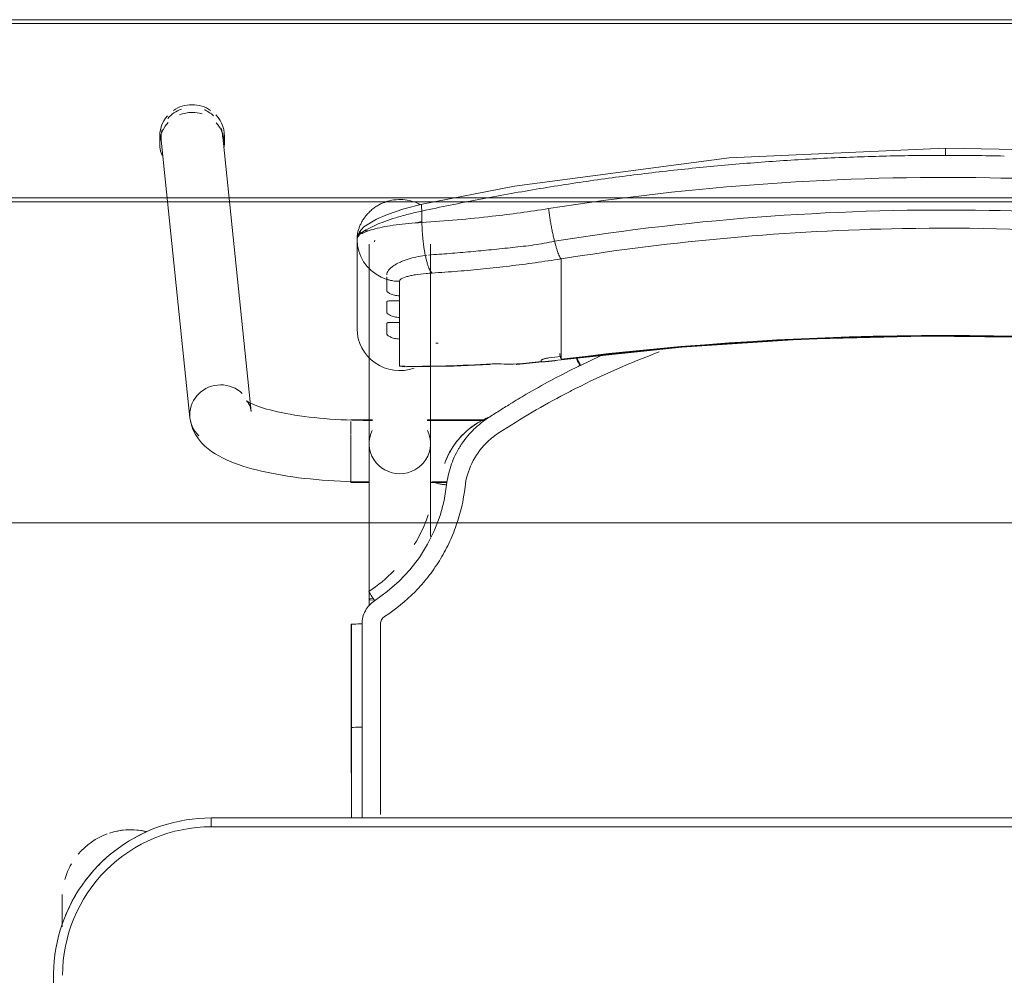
# Model space of a CAD drawing. Header units: metres. Extents: x 3 to 43.5, y -74 to -48.5.
# Tile 165 of 209: x 37.361 to 37.693, y -53.634 to -53.313. Entities that reach past the tile are written whole.
import ezdxf

# ---------------------------------------------------------------- set-up
doc = ezdxf.new("R2010")
doc.units = ezdxf.units.M
doc.layers.add('1PAV - FRIG_dwg', color=7, linetype='Continuous', lineweight=18, true_color=0x767676)
for name, color, linetype, lineweight in [('G-ANNO-SYMB', 7, 'Continuous', 9), ('I-FURN', 7, 'Continuous', 18), ('M-EQPM', 7, 'Continuous', 18)]:
    doc.layers.add(name, color=color, linetype=linetype, lineweight=lineweight)

# ---------------------------------------------------------------- blocks, each defined once
blk = doc.blocks.new('ConjuntoParaAlunoTamanho6 - CJA06_ConjuntoParaAlunoTamanho6-V10-1PAV - FRIGORÍFICA')
at = {"layer": 'I-FURN', "color": 253, "true_color": 0xaaaaaa}
for p, q in [((-0.2335379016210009, 0.2018170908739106), (-0.2432124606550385, 0.2952560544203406)), ((-0.2643023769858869, 0.2945585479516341), (-0.2643023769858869, 0.2919703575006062)), ((-0.2638023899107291, 0.2931241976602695), (-0.2541278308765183, 0.1996852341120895)), ((-0.2425404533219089, 0.2919703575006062), (-0.2425404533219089, 0.2945585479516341)), ((-0.197899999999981, 0.2596939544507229), (-0.197899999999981, 0.2296403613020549)), ((-0.192069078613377, 0.2589589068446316), (-0.1920240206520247, 0.259055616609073)), ((-0.1920240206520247, 0.259055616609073), (-0.1919206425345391, 0.2594856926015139)), ((-0.1973389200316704, 0.2558006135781), (-0.1966477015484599, 0.2539495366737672)), ((-0.1938499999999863, 0.2581242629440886), (-0.1938499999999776, 0.1909687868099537)), ((-0.1731499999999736, 0.1909687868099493), (-0.1731499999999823, 0.2581242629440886)), ((-0.1966476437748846, 0.2539494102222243), (-0.1956994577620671, 0.2522107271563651)), ((-0.1956994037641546, 0.2522106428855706), (-0.1945122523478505, 0.2506185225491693)), ((-0.1749254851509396, 0.2543538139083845), (-0.174369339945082, 0.2544094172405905)), ((-0.1292314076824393, 0.2438022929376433), (-0.1292314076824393, 0.253173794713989)), ((-0.1292314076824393, 0.2421389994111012), (-0.1292314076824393, 0.2438022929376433)), ((-0.1292314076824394, 0.2421389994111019), (-0.1292314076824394, 0.2365253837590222)), ((-0.1836599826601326, 0.2407252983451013), (-0.1836599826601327, 0.2390378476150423)), ((-0.1292314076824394, 0.2365253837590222), (-0.1292314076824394, 0.2348620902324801)), ((-0.1836599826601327, 0.2334483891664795), (-0.1836599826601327, 0.2317609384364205)), ((-0.1292314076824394, 0.2348620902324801), (-0.1292314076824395, 0.2292484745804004)), ((-0.1292314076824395, 0.2292484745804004), (-0.1292314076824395, 0.2275851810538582)), ((-0.1836599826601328, 0.2261714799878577), (-0.1836599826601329, 0.2170112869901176)), ((-0.1292314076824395, 0.2275851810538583), (-0.1292314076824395, 0.2219715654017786)), ((-0.1441419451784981, 0.2175731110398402), (-0.1292586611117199, 0.2191524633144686)), ((-0.1292314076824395, 0.2219715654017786), (-0.1292314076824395, 0.2203082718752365)), ((-0.1159764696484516, 0.2204774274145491), (-0.1226984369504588, 0.2173238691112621)), ((-0.1836599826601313, 0.2170112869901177), (-0.1818018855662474, 0.2167931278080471)), ((-0.1927135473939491, 0.1989367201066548), (-0.1999999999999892, 0.1989367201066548)), ((-0.154736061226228, 0.1989367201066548), (-0.1742864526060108, 0.1989367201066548)), ((-0.199999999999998, 0.1984449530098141), (-0.199999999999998, 0.1941086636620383)), ((-0.1927106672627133, 0.1987867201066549), (-0.1938499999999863, 0.1987867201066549)), ((-0.1938499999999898, 0.1987867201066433), (-0.1938499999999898, 0.1984502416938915)), ((-0.1938499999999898, 0.1984502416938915), (-0.1938499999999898, 0.1976441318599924)), ((-0.1549429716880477, 0.1987867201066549), (-0.1742893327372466, 0.1987867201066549)), ((-0.199999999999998, 0.1939272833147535), (-0.1999999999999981, 0.1857513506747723)), ((-0.1938499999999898, 0.1936664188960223), (-0.1938499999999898, 0.191604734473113)), ((-0.1999999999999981, 0.1857279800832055), (-0.1999999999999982, 0.1792198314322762)), ((-0.1938499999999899, 0.1868796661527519), (-0.1938499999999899, 0.185819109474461)), ((-0.1938499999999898, 0.1837095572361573), (-0.1938499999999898, 0.1858191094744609)), ((-0.1999999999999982, 0.1791583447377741), (-0.1999999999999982, 0.1779367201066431)), ((-0.1938499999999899, 0.1780867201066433), (-0.1938499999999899, 0.1795051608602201)), ((-0.1999999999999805, 0.1779367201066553), (-0.1937679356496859, 0.1779367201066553)), ((-0.173232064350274, 0.1779367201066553), (-0.1675962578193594, 0.1779367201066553)), ((-0.1726767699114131, 0.1780867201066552), (-0.1675711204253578, 0.1780867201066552)), ((-0.1938499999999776, 0.1385735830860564), (-0.1938499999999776, 0.1364339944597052)), ((-0.19982526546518, 0.1302070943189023), (-0.1998241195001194, 0.09530095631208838)), ((-0.199816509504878, 0.06488258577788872), (-0.1998241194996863, 0.09530105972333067)), ((-0.1998241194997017, 0.09530105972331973), (-0.1998198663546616, 0.09528842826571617)), ((-0.196225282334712, 0.0955583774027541), (-0.1973810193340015, 0.09554367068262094)), ((0.2470000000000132, 0.06496651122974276), (-0.2469999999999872, 0.06496651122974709)), ((-0.2469999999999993, 0.06496651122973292), (-0.2469999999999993, 0.06196651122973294)), ((0.2470000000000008, 0.06496651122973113), (-0.2469999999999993, 0.06496651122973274)), ((-0.297125, 0.02878273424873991), (-0.297125, 0.0379715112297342)), ((-0.2971250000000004, 0.03797151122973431), (-0.2971250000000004, 0.02827850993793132)), ((-0.2999999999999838, 0.01196651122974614), (-0.2999999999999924, -0.3320334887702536))]:
    blk.add_line(p, q, dxfattribs=at)
at = {"layer": 'I-FURN', "color": 253, "true_color": 0xaaaaaa, "flags": 128}
for points in [[(0.0001000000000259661, 0.290399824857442), (-0.07266958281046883, 0.2872143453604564), (-0.1448601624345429, 0.2777017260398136), (-0.1760326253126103, 0.2716064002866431)], [(0.1762326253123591, 0.2716064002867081), (0.1033140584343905, 0.2839819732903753), (0.03017500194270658, 0.2898535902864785), (0.0001000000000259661, 0.290399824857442)], [(-0.1760343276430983, 0.2716060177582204), (-0.1821754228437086, 0.2699680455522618), (-0.1876074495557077, 0.268117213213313), (-0.1913128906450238, 0.2665180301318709), (-0.1955671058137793, 0.2639038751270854), (-0.1970794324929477, 0.2622558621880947), (-0.1976471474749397, 0.2611297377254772), (-0.1978999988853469, 0.2597125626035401)], [(-0.1760658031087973, 0.2692828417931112), (-0.1760658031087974, 0.2683125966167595), (-0.1760658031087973, 0.2673423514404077), (-0.1760658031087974, 0.2663721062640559), (-0.1760658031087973, 0.2654018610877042)], [(-0.1978999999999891, 0.2596939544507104), (-0.1977587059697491, 0.2577280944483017), (-0.1973389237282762, 0.2558006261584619)], [(-0.1978999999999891, 0.2596939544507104), (-0.1978999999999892, 0.2521805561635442), (-0.1978999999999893, 0.244667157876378), (-0.1978999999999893, 0.2371537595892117), (-0.1978999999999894, 0.2296403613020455)], [(-0.1978999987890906, 0.2446838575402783), (-0.197899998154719, 0.2521977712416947), (-0.1978999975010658, 0.2597116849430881)], [(-0.1945121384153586, 0.2506183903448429), (-0.1931094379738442, 0.2492039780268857), (-0.191518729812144, 0.2479946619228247)], [(-0.1915186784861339, 0.2479946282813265), (-0.1897706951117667, 0.2470146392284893), (-0.1879002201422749, 0.2462823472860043)], [(-0.1878999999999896, 0.2424255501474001), (-0.1878999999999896, 0.2433897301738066), (-0.1878999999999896, 0.2443539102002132), (-0.1878999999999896, 0.2453180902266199), (-0.1878999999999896, 0.2462822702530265)], [(-0.1836599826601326, 0.2456094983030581), (-0.1836599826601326, 0.2443884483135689), (-0.1836599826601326, 0.2431673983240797), (-0.1836599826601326, 0.2419463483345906), (-0.1836599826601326, 0.2407252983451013)], [(-0.1878999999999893, 0.2351486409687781), (-0.1878999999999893, 0.2360322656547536), (-0.1878999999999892, 0.2369158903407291), (-0.1878999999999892, 0.2377995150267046), (-0.1878999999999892, 0.2386831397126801)], [(-0.1836599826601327, 0.2390378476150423), (-0.1836599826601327, 0.2376404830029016), (-0.1836599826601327, 0.2362431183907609), (-0.1836599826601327, 0.2348457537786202), (-0.1836599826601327, 0.2334483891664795)], [(-0.1878999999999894, 0.2278717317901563), (-0.1878999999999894, 0.2287553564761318), (-0.1878999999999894, 0.2296389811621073), (-0.1878999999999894, 0.2305226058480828), (-0.1878999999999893, 0.2314062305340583)], [(-0.1836599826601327, 0.2317609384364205), (-0.1836599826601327, 0.2303635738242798), (-0.1836599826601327, 0.2289662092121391), (-0.1836599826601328, 0.2275688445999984), (-0.1836599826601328, 0.2261714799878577)], [(-0.1292586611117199, 0.2191524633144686), (-0.08865069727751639, 0.223419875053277), (-0.04790057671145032, 0.2260954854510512), (-0.007073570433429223, 0.2271749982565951), (0.03376492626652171, 0.2266566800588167), (0.07454949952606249, 0.2245413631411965), (0.1152148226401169, 0.220832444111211), (0.1294586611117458, 0.2191524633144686)], [(-0.1358999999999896, 0.2186998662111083), (-0.1358999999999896, 0.218777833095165), (-0.1358999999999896, 0.2188557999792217), (-0.1358999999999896, 0.2189337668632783), (-0.1358999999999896, 0.219011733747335)], [(-0.1292314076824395, 0.2203082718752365), (-0.1292314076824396, 0.2200743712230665), (-0.1292314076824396, 0.2198404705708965), (-0.1292314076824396, 0.2196065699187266), (-0.1292314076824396, 0.2193726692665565)], [(-0.181114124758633, 0.2167731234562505), (-0.1653257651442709, 0.2170099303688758), (-0.1533056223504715, 0.2176050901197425)], [(-0.2335379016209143, 0.20181709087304), (-0.2337286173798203, 0.2028696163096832), (-0.2340307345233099, 0.2037613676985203), (-0.2343720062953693, 0.2044473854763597), (-0.2346851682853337, 0.2049236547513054), (-0.2349211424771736, 0.2052118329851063), (-0.2350504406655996, 0.2053439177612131), (-0.235070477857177, 0.2053619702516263)], [(-0.235070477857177, 0.2053619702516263), (-0.2350077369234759, 0.2053133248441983), (-0.2348200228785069, 0.2051835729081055), (-0.2345106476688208, 0.2049931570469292), (-0.2340848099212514, 0.2047580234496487), (-0.2335484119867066, 0.2044905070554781), (-0.232907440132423, 0.2042001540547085), (-0.2321676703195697, 0.2038943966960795), (-0.2313345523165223, 0.2035790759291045), (-0.2304131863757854, 0.2032588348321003), (-0.2294083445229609, 0.2029374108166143), (-0.2283245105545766, 0.2026178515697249), (-0.2271659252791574, 0.2023026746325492), (-0.2259366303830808, 0.2019939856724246), (-0.2246405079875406, 0.2016935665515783), (-0.2232813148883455, 0.2014029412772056), (-0.2218627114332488, 0.2011234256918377), (-0.22038828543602, 0.200856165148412), (-0.2188615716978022, 0.2006021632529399), (-0.2172860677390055, 0.2003623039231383), (-0.2156652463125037, 0.200137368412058), (-0.214002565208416, 0.1999280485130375), (-0.2123014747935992, 0.1997349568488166), (-0.2105654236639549, 0.1995586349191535), (-0.2087978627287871, 0.1993995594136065), (-0.2070022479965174, 0.1992581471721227), (-0.2051820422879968, 0.1991347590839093), (-0.2033407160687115, 0.1990297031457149), (-0.201481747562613, 0.1989432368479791), (-0.1996086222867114, 0.1988755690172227), (-0.1977248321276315, 0.1988268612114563), (-0.1958338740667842, 0.1987972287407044), (-0.1939392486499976, 0.1987867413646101), (-0.1938499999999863, 0.1987867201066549)], [(-0.2541278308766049, 0.1996852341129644), (-0.2537524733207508, 0.1976222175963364), (-0.2531060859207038, 0.1957226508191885), (-0.2522614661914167, 0.1940331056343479), (-0.251286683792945, 0.1925592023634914), (-0.2502318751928, 0.1912808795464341), (-0.2491278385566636, 0.1901677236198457), (-0.2479903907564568, 0.1891887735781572), (-0.2468256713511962, 0.1883170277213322), (-0.2456343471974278, 0.1875306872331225), (-0.2444143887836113, 0.1868128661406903), (-0.2431627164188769, 0.1861507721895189), (-0.2418761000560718, 0.1855348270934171), (-0.2405516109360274, 0.184957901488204), (-0.2391868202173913, 0.1844147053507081), (-0.2377798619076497, 0.1839013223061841), (-0.236329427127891, 0.1834148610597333), (-0.2348347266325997, 0.1829531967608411), (-0.2332954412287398, 0.1825147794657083), (-0.231711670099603, 0.1820984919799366), (-0.2300838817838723, 0.181703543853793), (-0.228412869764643, 0.1813293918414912), (-0.226699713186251, 0.1809756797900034), (-0.2249457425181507, 0.1806421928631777), (-0.2231525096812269, 0.1803288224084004), (-0.2213217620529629, 0.1800355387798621), (-0.2194554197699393, 0.1797623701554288), (-0.217555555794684, 0.1795093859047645), (-0.215624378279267, 0.1792766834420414), (-0.2136642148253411, 0.1790643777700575), (-0.2116774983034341, 0.1788725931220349), (-0.2096667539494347, 0.1787014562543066), (-0.207634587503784, 0.1785510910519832), (-0.2055836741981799, 0.1784216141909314), (-0.2035167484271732, 0.1783131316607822), (-0.2014365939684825, 0.1782257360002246), (-0.1993460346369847, 0.1781595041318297), (-0.1972479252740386, 0.1781144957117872), (-0.1951451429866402, 0.1780907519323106), (-0.1938499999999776, 0.1780867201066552)], [(-0.1938499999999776, 0.1385735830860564), (-0.1938499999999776, 0.1405709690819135), (-0.1938499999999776, 0.1425707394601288), (-0.1938499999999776, 0.1445696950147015), (-0.1938499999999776, 0.1465646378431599), (-0.1938499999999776, 0.1485523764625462), (-0.1938499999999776, 0.1505297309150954), (-0.1938499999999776, 0.1524935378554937), (-0.1938499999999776, 0.1544406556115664), (-0.1938499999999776, 0.156367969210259), (-0.1938499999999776, 0.1582723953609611), (-0.1938499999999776, 0.1601508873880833), (-0.1938499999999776, 0.1620004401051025), (-0.1938499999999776, 0.1638180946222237), (-0.1938499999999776, 0.1656009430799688), (-0.1938499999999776, 0.167346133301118), (-0.1938499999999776, 0.1690508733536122), (-0.1938499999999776, 0.1707124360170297), (-0.1938499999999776, 0.1723281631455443), (-0.1938499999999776, 0.1738954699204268), (-0.1938499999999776, 0.1754118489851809), (-0.1938499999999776, 0.1768748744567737), (-0.1938499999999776, 0.178282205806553), (-0.1938499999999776, 0.1796315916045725), (-0.1938499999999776, 0.1809208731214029), (-0.1938499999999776, 0.1821479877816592), (-0.1938499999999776, 0.1833109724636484), (-0.1938499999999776, 0.1844079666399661), (-0.1938499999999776, 0.1854372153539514), (-0.1938499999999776, 0.186397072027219), (-0.1938499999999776, 0.1872860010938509), (-0.1938499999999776, 0.1881025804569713), (-0.1938499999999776, 0.1888455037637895), (-0.1938499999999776, 0.1895135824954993), (-0.1938499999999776, 0.1901057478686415), (-0.1938499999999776, 0.1906210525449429), (-0.1938499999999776, 0.1909687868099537)], [(-0.1731499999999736, 0.1909687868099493), (-0.1731499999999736, 0.1905139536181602), (-0.1731499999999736, 0.1899816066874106), (-0.1731499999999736, 0.1893725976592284), (-0.1731499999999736, 0.1886879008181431), (-0.1731499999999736, 0.1879286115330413), (-0.1731499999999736, 0.1870959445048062), (-0.1731499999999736, 0.1861912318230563), (-0.1731499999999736, 0.1852159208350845), (-0.1731499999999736, 0.1841715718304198), (-0.1731499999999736, 0.1830598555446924), (-0.1731499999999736, 0.1818825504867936), (-0.1731499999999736, 0.1806415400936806), (-0.1731499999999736, 0.1793388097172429), (-0.1731499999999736, 0.1779764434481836), (-0.1731499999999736, 0.1765566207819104), (-0.1731499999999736, 0.1750816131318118), (-0.1731499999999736, 0.1735537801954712), (-0.1731499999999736, 0.1719755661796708), (-0.1731499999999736, 0.170349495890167), (-0.1731499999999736, 0.1686781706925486), (-0.1731499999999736, 0.1669642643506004), (-0.1731499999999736, 0.1652105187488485), (-0.1731499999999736, 0.1634197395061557), (-0.1731499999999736, 0.161594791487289), (-0.1731499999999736, 0.1597385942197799)], [(-0.1684099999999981, 0.1843835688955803), (-0.1684099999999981, 0.1843688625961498), (-0.1684099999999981, 0.1843541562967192), (-0.1684099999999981, 0.1843394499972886), (-0.1684099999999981, 0.184324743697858)], [(-0.1677424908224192, 0.1770641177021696), (-0.1686080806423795, 0.1718750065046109), (-0.1699665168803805, 0.1667882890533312), (-0.1718069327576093, 0.1618511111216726), (-0.1741455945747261, 0.1571266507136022), (-0.1769279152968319, 0.1526472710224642), (-0.1801293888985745, 0.1484554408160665), (-0.183741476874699, 0.1446112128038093), (-0.1877058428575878, 0.1411317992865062), (-0.1919863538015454, 0.1380495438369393)], [(-0.1962270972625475, 0.1302521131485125), (-0.1962262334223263, 0.1233088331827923), (-0.1962256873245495, 0.1163650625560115), (-0.1962254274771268, 0.1094205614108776), (-0.1962253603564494, 0.1024936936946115), (-0.1962252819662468, 0.09555841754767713)], [(-0.1973810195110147, 0.09554367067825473), (-0.1984075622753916, 0.09550450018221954), (-0.1992035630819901, 0.09544490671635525), (-0.199690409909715, 0.09537093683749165), (-0.1998241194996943, 0.09530106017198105)], [(-0.2469999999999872, 0.06496651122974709), (-0.2491194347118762, 0.06492411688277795), (-0.2512354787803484, 0.06479700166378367), (-0.253344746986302, 0.06458536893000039), (-0.2554438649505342, 0.06428955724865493), (-0.2575294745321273, 0.06391003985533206), (-0.2595982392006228, 0.06344742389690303), (-0.2616468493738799, 0.06290244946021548), (-0.2636720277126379, 0.06227598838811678), (-0.2656705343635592, 0.06156904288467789), (-0.2676391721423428, 0.06078274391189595), (-0.2695747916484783, 0.05991834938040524), (-0.2714742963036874, 0.05897724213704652), (-0.273334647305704, 0.05796092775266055), (-0.2751528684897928, 0.05687103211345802), (-0.2769260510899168, 0.05570929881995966), (-0.2786513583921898, 0.05447758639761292), (-0.2803260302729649, 0.05317786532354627), (-0.2819473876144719, 0.05181221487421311), (-0.2835128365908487, 0.0503828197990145), (-0.2850198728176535, 0.04889196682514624), (-0.2864660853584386, 0.04734204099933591), (-0.2878491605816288, 0.04573552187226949), (-0.289166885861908, 0.04407497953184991), (-0.2904171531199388, 0.04236307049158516), (-0.2915979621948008, 0.04060253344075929), (-0.29270742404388, 0.03879618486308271), (-0.2937437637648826, 0.03694691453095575), (-0.2947053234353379, 0.0350576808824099), (-0.2955905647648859, 0.03313150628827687), (-0.2963980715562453, 0.03117147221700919), (-0.2971265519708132, 0.02918071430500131), (-0.2977748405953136, 0.02716241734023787), (-0.2983419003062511, 0.0251198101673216), (-0.2988268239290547, 0.0230561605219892), (-0.2992288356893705, 0.02097476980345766), (-0.2995472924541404, 0.01887896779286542), (-0.2997816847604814, 0.01677210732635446), (-0.2999316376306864, 0.01465755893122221), (-0.2999969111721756, 0.01253870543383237), (-0.2999999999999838, 0.01196651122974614)], [(0.2469999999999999, 0.0619665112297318), (0.1234999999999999, 0.0619665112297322), (-1.453485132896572e-16, 0.06196651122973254), (-0.1235000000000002, 0.06196651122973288), (-0.2470000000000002, 0.06196651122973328)], [(-0.2469999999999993, 0.06196651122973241), (-0.1234999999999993, 0.0619665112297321), (7.44471151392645e-16, 0.06196651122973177), (0.1235000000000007, 0.06196651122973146), (0.2470000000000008, 0.06196651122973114)], [(-0.2971249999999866, 0.03797151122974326), (-0.2971249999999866, 0.03795791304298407), (-0.2971249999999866, 0.03791714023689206), (-0.2971249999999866, 0.03784925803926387), (-0.2971249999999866, 0.03775437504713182), (-0.2971249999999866, 0.03763264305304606), (-0.2971249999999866, 0.03748425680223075), (-0.2971249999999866, 0.03730945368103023), (-0.2971249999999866, 0.03710851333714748), (-0.2971249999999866, 0.03688175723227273), (-0.2971249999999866, 0.03662954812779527), (-0.2971249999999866, 0.03635228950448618), (-0.2971249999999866, 0.0360504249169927), (-0.2971249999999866, 0.03572443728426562), (-0.2971249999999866, 0.03537484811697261), (-0.2971249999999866, 0.03500221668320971), (-0.2971249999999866, 0.03460713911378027), (-0.2971249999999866, 0.03419024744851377), (-0.2971249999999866, 0.03375220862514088), (-0.2971249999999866, 0.0332937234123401), (-0.2971249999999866, 0.03281552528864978), (-0.2971249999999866, 0.0323183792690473), (-0.2971249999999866, 0.03180308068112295), (-0.2971249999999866, 0.03127045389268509), (-0.2971249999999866, 0.03072135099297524), (-0.2971249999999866, 0.03015665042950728), (-0.2971249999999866, 0.0295772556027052), (-0.2971249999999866, 0.02898409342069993)]]:
    blk.add_lwpolyline(points, dxfattribs=at)
at = {"layer": 'I-FURN', "color": 253, "true_color": 0xaaaaaa}
for centre, radius, start, end in [((-0.2470000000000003, 0.01196651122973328), 0.05000000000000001, 89.99999999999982, 179.9999999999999), ((-0.2469999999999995, 0.01196651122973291), 0.05, 90.00000000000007, 180.0000000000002), ((-0.274125, 0.03797151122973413), 0.02299999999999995, 76.78757610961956, 107.9999999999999), ((-0.274125, 0.03797151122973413), 0.02299999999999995, 76.40433790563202, 104.4669156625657), ((-0.2469999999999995, 0.01196651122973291), 0.05300000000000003, 112.4999999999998, 122.6999338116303), ((-0.274125, 0.03797151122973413), 0.02300000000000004, 109.9274386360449, 140.0230900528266), ((-0.2469999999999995, 0.01196651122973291), 0.05300000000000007, 127.5520064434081, 143.149643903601), ((-0.274125, 0.03797151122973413), 0.023, 149.9762060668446, 164.3449802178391), ((-0.274125, 0.03797151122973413), 0.02300000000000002, 176.8815610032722, 179.9999999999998), ((-0.2469999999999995, 0.01196651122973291), 0.05300000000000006, 148.4150775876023, 157.4999999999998)]:
    blk.add_arc(centre, radius, start, end, dxfattribs=at)
for centre, major_axis, ratio, start_param, end_param in [((-0.2534214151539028, 0.2945585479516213), (0.01088096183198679, 0), 0.9659258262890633, 1.570796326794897, 2.185057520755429), ((-0.2534214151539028, 0.2945585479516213), (0.01088096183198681, 0), 0.9659258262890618, 0.9594267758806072, 1.570796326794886), ((-0.2535074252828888, 0.2941901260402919), (0.01029496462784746, 0.001065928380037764), 0.9671584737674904, 1.815725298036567, 2.361641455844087), ((-0.2534214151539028, 0.2919703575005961), (0.01088096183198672, 0), 0.9659258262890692, 1.570796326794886, 1.965237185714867), ((-0.2534214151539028, 0.2919703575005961), (0.01088096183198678, 0), 0.9659258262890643, 1.257623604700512, 1.559899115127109), ((-0.2535074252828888, 0.2941901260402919), (0.01029496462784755, 0.001065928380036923), 0.9671584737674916, 0.6855924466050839, 1.06010473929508), ((-0.2534214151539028, 0.2945585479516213), (0.01088096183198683, 0), 0.9659258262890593, 6.170166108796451, 7.020456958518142), ((-0.2534214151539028, 0.2919703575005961), (0.01088096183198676, 0), 0.9659258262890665, 2.404267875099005, 3.526261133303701), ((-0.2534214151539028, 0.2945585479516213), (0.01088096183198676, 0), 0.9659258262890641, 2.438822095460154, 3.243524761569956), ((-0.2534214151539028, 0.2919703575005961), (0.0108809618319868, 0), 0.9659258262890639, 6.182855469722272, 7.015453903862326), ((-0.2535074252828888, 0.2941901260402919), (0.01029496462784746, 0.001065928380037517), 0.9671584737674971, 2.780210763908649, 3.14159265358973), ((-0.2535074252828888, 0.2941901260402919), (0.01029496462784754, 0.001065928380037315), 0.9671584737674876, 6.183379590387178, 6.464027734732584), ((-0.1834999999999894, 0.2296403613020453), (-0.01439999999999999, 1.543589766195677e-16), 0.9781476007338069, 0, 1.909657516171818), ((9.999999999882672e-05, -0.7715866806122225), (1.021100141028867, 0), 0.9781476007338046, 1.44377104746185, 1.697821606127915), ((9.999999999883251e-05, -0.7711708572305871), (1.0208981, 0), 0.9781476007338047, 1.443771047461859, 1.697821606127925), ((-0.1792715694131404, 0.6012766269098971), (0.385, 0), 0.9781476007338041, 4.732926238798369, 4.735012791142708), ((-0.1792715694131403, 0.6035636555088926), (0.3950000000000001, 0), 0.9781476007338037, 4.828782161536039, 4.83941425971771), ((-0.1792715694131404, 0.6022122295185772), (0.3947979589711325, 0), 0.9781476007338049, 4.828841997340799, 4.839414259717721), ((-0.1304982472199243, 0.2290753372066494), (-0.001239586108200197, 0.009922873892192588), 0.02633907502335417, 2.463315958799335, 2.78923363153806), ((-0.1792715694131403, 0.6033557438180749), (0.3949999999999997, 0), 0.978147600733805, 4.701278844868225, 4.780292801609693), ((-0.1450124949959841, 0.2275351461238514), (-0.0008705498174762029, 0.009962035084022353), 0.01850094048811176, 2.95752618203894, 3.350225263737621), ((-0.1792715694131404, 0.6026280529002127), (0.3949999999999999, 0), 0.9781476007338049, 4.801491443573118, 4.82254091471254), ((-0.2438328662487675, 0.2007511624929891), (0.01029496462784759, 0.001065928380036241), 0.9671584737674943, 1.4709906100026, 3.041786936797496), ((-0.2438328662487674, 0.2007511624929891), (0.01029496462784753, 0.001065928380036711), 0.9671584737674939, 0.6855924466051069, 1.470990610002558), ((-0.2438328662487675, 0.200751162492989), (0.01029496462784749, 0.001065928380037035), 0.9671584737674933, 3.041786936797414, 3.827185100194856), ((-0.1834999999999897, 0.1909687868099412), (0.01035, 0), 0.9781476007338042, 2.686586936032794, 4.712388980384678), ((-0.1834999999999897, 0.1909687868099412), (0.01034999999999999, 0), 0.9781476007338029, 4.712388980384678, 6.738191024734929), ((-0.1834999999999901, 0.1385735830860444), (0.01035000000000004, 0), 0.06975647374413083, 2.648424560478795, 3.665191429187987)]:
    blk.add_ellipse(centre, major_axis=major_axis, ratio=ratio, start_param=start_param, end_param=end_param, dxfattribs=at)
for points in [[(0.0001000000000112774, 0.2903571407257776), (0.0001000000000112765, 0.2902912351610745), (0.0001000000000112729, 0.2900051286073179), (0.0001000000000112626, 0.2891558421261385), (0.0001000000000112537, 0.2884139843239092), (0.0001000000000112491, 0.2880248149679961)], [(-0.0592946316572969, 0.2859072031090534), (-0.06587565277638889, 0.2854382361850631), (-0.07244736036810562, 0.2848919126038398), (-0.07900653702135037, 0.2842687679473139)], [(-0.03952650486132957, 0.2870815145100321), (-0.04612297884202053, 0.2867677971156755), (-0.05271335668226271, 0.2863761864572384), (-0.05929442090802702, 0.2859072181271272)], [(-0.01972185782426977, 0.2877884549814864), (-0.02632733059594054, 0.2876310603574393), (-0.03292992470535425, 0.2873952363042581), (-0.03952642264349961, 0.2870815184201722)], [(0.0001000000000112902, 0.2880248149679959), (-0.006508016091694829, 0.288024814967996), (-0.01311637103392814, 0.2879458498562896), (-0.01972184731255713, 0.2877884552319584)], [(0.01992242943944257, 0.287788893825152), (0.01331661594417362, 0.287946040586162), (0.006708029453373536, 0.2880248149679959), (0.0001000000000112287, 0.288024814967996)], [(-0.09864346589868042, 0.2821693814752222), (-0.1051744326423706, 0.2813931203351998), (-0.1116896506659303, 0.2805405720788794), (-0.1181860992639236, 0.2796131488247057)], [(-0.07900690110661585, 0.2842687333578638), (-0.08556602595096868, 0.2836455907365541), (-0.09211261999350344, 0.282945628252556), (-0.09864346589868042, 0.2821693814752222)], [(-0.1181862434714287, 0.2796131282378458), (-0.1246826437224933, 0.2786857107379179), (-0.131160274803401, 0.2776834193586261), (-0.1376161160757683, 0.2766076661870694)], [(-0.1376161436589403, 0.2766076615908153), (-0.1440720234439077, 0.275531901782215), (-0.150506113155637, 0.2743826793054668), (-0.1569153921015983, 0.2731614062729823)], [(-0.1569155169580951, 0.2731613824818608), (-0.163324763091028, 0.2719401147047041), (-0.1697091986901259, 0.270646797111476), (-0.1760658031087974, 0.2692828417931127)], [(-0.1334597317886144, 0.2700975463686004), (-0.1333915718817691, 0.2695629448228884), (-0.1332445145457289, 0.2684805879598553), (-0.1329950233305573, 0.2668394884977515), (-0.13271980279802, 0.2652023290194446), (-0.1324223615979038, 0.2635911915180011), (-0.1321069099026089, 0.2620269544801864), (-0.1317774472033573, 0.2605307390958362), (-0.131551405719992, 0.2595920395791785), (-0.1314375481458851, 0.2591403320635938)], [(-0.176065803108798, 0.2654018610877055), (-0.1791352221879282, 0.2652333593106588), (-0.1850371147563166, 0.2646984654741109), (-0.1921907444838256, 0.2633749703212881), (-0.1952797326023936, 0.2622250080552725), (-0.1963209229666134, 0.2616120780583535)], [(-0.1760890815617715, 0.2657671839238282), (-0.1766991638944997, 0.2656103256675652), (-0.1773066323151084, 0.2654480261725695), (-0.1779078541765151, 0.2652812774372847)], [(-0.176065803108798, 0.2654018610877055), (-0.1760589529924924, 0.2649819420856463), (-0.1760367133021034, 0.2641342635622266), (-0.1759782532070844, 0.2628495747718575), (-0.1758952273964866, 0.2615619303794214), (-0.175788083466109, 0.2602816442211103), (-0.17565767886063, 0.2590190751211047), (-0.1755052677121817, 0.2577841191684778), (-0.1753320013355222, 0.2565866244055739), (-0.175139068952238, 0.255436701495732), (-0.17499849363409, 0.2547076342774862), (-0.1749255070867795, 0.2543539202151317)], [(-0.1973516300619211, 0.2608349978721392), (-0.1977148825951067, 0.2604604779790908), (-0.1978999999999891, 0.2600778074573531), (-0.1978999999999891, 0.2596939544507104)], [(-0.1292314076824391, 0.2531737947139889), (-0.1293198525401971, 0.253273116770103), (-0.1295044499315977, 0.2535308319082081), (-0.1298007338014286, 0.2540876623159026), (-0.1301127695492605, 0.2548082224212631), (-0.130436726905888, 0.2556848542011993), (-0.1307683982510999, 0.2567045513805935), (-0.1311037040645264, 0.2578555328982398), (-0.1313268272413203, 0.2587010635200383), (-0.1314375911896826, 0.259140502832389)], [(-0.1749255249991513, 0.2543540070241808), (-0.1748359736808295, 0.2539200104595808), (-0.1746487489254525, 0.2530845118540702), (-0.1743466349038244, 0.2519451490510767), (-0.1740270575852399, 0.2509327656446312), (-0.1736938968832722, 0.2500587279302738), (-0.1733510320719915, 0.2493354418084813), (-0.1730027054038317, 0.2487702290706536), (-0.1727696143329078, 0.2485030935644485), (-0.1726535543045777, 0.2483980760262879)], [(-0.1639821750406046, 0.2490156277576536), (-0.1668748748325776, 0.2487818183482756), (-0.1697656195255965, 0.2485760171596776), (-0.1726535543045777, 0.2483980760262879)], [(-0.1596417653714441, 0.2493873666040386), (-0.161088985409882, 0.249256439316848), (-0.1625358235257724, 0.2491325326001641), (-0.1639821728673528, 0.2490156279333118)], [(-0.1466093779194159, 0.2507557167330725), (-0.1480579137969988, 0.2505825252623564), (-0.1495063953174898, 0.2504163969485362), (-0.1509547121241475, 0.2502573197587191)], [(-0.1422637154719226, 0.2512964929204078), (-0.143712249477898, 0.2511091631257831), (-0.1451608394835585, 0.2509289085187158), (-0.1466093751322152, 0.2507557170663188)], [(-0.1879001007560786, 0.2462823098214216), (-0.1875579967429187, 0.2461749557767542), (-0.1868655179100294, 0.2459854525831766), (-0.1858079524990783, 0.2457777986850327), (-0.1847375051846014, 0.245647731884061), (-0.1840192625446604, 0.2456134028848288), (-0.1836599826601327, 0.2456094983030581)], [(-0.1358494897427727, 0.2186013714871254), (-0.135866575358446, 0.2186169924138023), (-0.1358918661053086, 0.2186492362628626), (-0.1359000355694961, 0.2186828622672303), (-0.1358999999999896, 0.2186998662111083)], [(-0.1358999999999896, 0.219011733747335), (-0.1358974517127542, 0.2190478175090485), (-0.135862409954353, 0.2191208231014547), (-0.1357253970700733, 0.2192307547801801), (-0.1354877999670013, 0.2193475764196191), (-0.1351772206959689, 0.2194610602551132), (-0.1347943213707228, 0.2195675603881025), (-0.1343570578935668, 0.2196652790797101), (-0.1339016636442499, 0.2197447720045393), (-0.1335709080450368, 0.2197895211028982), (-0.1333999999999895, 0.2198095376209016)], [(-0.09624535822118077, 0.2218352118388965), (-0.1058408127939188, 0.2182510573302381), (-0.1151956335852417, 0.2141430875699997), (-0.124341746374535, 0.2095039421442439)], [(-0.1233517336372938, 0.2181258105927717), (-0.1235632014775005, 0.218556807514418), (-0.1237665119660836, 0.2189779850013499), (-0.1239462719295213, 0.2193574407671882)], [(-0.1539742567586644, 0.2177192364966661), (-0.1534937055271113, 0.2175210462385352), (-0.1529962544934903, 0.2175770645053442), (-0.1524701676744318, 0.2178778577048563)], [(-0.1524701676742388, 0.2178778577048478), (-0.1511336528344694, 0.2178205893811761), (-0.148400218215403, 0.2177478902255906), (-0.1455629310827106, 0.2177625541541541), (-0.1441226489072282, 0.217792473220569)], [(-0.1243563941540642, 0.2165087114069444), (-0.127170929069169, 0.2151169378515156), (-0.132758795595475, 0.2122360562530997), (-0.1382577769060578, 0.2091620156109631), (-0.140984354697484, 0.2075760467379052)], [(-0.1226979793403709, 0.2173232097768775), (-0.1229747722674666, 0.2171883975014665), (-0.1235279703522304, 0.2169178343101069), (-0.124080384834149, 0.2166453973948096), (-0.1243563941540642, 0.2165087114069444)], [(-0.1228881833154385, 0.2172303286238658), (-0.1230391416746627, 0.2175280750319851), (-0.1231915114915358, 0.2178323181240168), (-0.1233396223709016, 0.2181318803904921)], [(-0.124341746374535, 0.2095039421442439), (-0.1249439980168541, 0.2091985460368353), (-0.1261530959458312, 0.2085797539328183), (-0.127371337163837, 0.2079446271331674), (-0.1279827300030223, 0.2076228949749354)], [(-0.1279827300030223, 0.2076228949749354), (-0.1315664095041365, 0.205741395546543), (-0.1388903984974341, 0.2016844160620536), (-0.1465126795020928, 0.1969783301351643), (-0.1503956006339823, 0.1944471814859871)], [(-0.140984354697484, 0.2075760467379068), (-0.1418838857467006, 0.2070440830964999), (-0.1436780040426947, 0.2059695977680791), (-0.1454617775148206, 0.2048741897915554), (-0.1463509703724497, 0.2043213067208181)], [(-0.1463764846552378, 0.2043055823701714), (-0.1476209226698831, 0.2035451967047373), (-0.1501008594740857, 0.2020049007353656), (-0.1525577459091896, 0.2004277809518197), (-0.1537794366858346, 0.1996302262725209)], [(-0.1537794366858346, 0.1996302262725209), (-0.1554966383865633, 0.198508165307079), (-0.1586948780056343, 0.195943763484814), (-0.1613359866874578, 0.1928020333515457), (-0.1624994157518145, 0.191104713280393)], [(-0.1568013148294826, 0.1981978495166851), (-0.1557631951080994, 0.1987999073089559), (-0.1547464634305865, 0.199296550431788), (-0.1537598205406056, 0.1997100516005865)], [(-0.1650109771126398, 0.1907575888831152), (-0.164470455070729, 0.191508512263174), (-0.163310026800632, 0.1929545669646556), (-0.161349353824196, 0.1949320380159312), (-0.1591901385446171, 0.1966947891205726), (-0.1576358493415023, 0.1977121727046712), (-0.1568341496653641, 0.1981787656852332)], [(-0.1503956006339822, 0.194447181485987), (-0.1511343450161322, 0.1939646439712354), (-0.1525553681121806, 0.1929255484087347), (-0.1538574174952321, 0.191743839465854), (-0.1544771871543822, 0.1911186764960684)], [(-0.1637112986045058, 0.1892355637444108), (-0.1647895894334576, 0.1873763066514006), (-0.1665590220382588, 0.1834307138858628), (-0.1674964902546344, 0.1792013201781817), (-0.1677424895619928, 0.1770639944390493)], [(-0.1624994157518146, 0.1911047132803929), (-0.1627133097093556, 0.1907999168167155), (-0.1631293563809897, 0.1901833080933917), (-0.1635214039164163, 0.1895535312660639), (-0.1637112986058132, 0.1892355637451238)], [(-0.1544771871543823, 0.1911186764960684), (-0.1564547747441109, 0.1891182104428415), (-0.1596892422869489, 0.1845226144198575), (-0.1612418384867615, 0.1791461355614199), (-0.1615632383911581, 0.1763592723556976)], [(-0.1677424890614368, 0.1770642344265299), (-0.1682328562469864, 0.1771200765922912), (-0.1692131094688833, 0.1772481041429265), (-0.1704566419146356, 0.1774597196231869), (-0.1712817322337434, 0.1776583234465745), (-0.1714682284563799, 0.1777616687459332), (-0.1714634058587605, 0.1778021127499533)], [(-0.1739147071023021, 0.1669853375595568), (-0.175121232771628, 0.1634756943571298), (-0.1767079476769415, 0.160111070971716), (-0.1786363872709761, 0.1569620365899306)], [(-0.1854029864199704, 0.1482281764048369), (-0.1879709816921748, 0.1455767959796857), (-0.1908368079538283, 0.1432074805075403), (-0.1939136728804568, 0.1411945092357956)], [(-0.1939136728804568, 0.1411945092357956), (-0.1939293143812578, 0.1411928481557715), (-0.1938540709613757, 0.1410265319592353), (-0.1934388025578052, 0.1403259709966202), (-0.192784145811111, 0.1392806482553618), (-0.1922544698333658, 0.1384598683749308), (-0.1919863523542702, 0.1380495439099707)], [(-0.1919863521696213, 0.1380501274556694), (-0.1926489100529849, 0.1376179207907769), (-0.1938268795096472, 0.136629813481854), (-0.195191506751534, 0.1347279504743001), (-0.1960368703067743, 0.1325520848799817), (-0.1962246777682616, 0.1310361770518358), (-0.1962270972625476, 0.1302521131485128)], [(-0.1886288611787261, 0.1327672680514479), (-0.1888420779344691, 0.1326285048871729), (-0.1892217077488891, 0.1323105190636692), (-0.1896640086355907, 0.1316970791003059), (-0.1899394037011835, 0.1309924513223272), (-0.1900005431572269, 0.1305014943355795), (-0.1900014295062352, 0.130247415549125)], [(-0.196227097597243, 0.1302520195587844), (-0.1967197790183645, 0.1302517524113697), (-0.1976969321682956, 0.1302488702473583), (-0.1989137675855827, 0.1302381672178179), (-0.1996945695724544, 0.1302227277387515), (-0.1998445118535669, 0.1302108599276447), (-0.1998210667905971, 0.1302049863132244)], [(-0.1998210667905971, 0.1302049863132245), (-0.1998207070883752, 0.124380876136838), (-0.1998194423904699, 0.1127324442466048), (-0.1998196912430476, 0.1010983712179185), (-0.1998198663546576, 0.09528842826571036)], [(-0.1998180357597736, 0.121469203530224), (-0.1998182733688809, 0.1243806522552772), (-0.1998185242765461, 0.1272925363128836), (-0.1998187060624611, 0.1302043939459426)], [(-0.1998174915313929, 0.095284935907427), (-0.1998173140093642, 0.101095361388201), (-0.1998171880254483, 0.1069128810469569), (-0.1998174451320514, 0.112733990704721)], [(-0.1998198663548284, 0.09528842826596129), (-0.1998199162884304, 0.08515314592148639), (-0.1998200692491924, 0.07501788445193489), (-0.1998200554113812, 0.06488260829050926)], [(-0.199817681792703, 0.06488260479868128), (-0.1998176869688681, 0.068367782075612), (-0.1998176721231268, 0.07185295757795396), (-0.1998176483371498, 0.07533813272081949)]]:
    blk.add_open_spline(points, degree=3, dxfattribs=at)
for points, knots in [([(-0.1334597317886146, 0.2700975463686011), (-0.0847039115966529, 0.2777950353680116), (0.005190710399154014, 0.2841531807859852), (0.09465608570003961, 0.2762553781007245), (0.1336597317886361, 0.2700975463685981)], [-1, -1, -1, -1, -0.4444444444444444, 0, 0, 0, 0]), ([(-0.1978999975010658, 0.2597116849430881), (-0.1978992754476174, 0.2601895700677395), (-0.197828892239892, 0.2612672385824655), (-0.1974722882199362, 0.2628706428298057), (-0.1969498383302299, 0.2642975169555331), (-0.1964165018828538, 0.2654260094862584), (-0.1958545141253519, 0.2663723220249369), (-0.1953379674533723, 0.2671148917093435), (-0.1949214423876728, 0.2676569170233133), (-0.1944708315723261, 0.2681916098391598), (-0.1938161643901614, 0.2689006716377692), (-0.1929067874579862, 0.2697547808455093), (-0.1918973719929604, 0.2705252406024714), (-0.1910486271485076, 0.271071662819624), (-0.1903984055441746, 0.2714415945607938), (-0.1897348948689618, 0.2717736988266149), (-0.1888273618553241, 0.2721720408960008), (-0.1871898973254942, 0.2727458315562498), (-0.1847401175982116, 0.2732046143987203), (-0.1817407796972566, 0.2731518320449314), (-0.1790554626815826, 0.2725508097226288), (-0.177449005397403, 0.2718715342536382), (-0.1767851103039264, 0.2715289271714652)], [0, 0, 0, 0, 0.0625, 0.125, 0.15625, 0.1875, 0.21875, 0.234375, 0.25, 0.265625, 0.28125, 0.3125, 0.34375, 0.359375, 0.375, 0.390625, 0.40625, 0.4375, 0.5, 0.5625, 0.625, 0.6721865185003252, 0.6721865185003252, 0.6721865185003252, 0.6721865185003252]), ([(-0.197899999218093, 0.2597116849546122), (-0.1978999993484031, 0.2603422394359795), (-0.1968779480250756, 0.26186790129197), (-0.1928195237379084, 0.2641120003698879), (-0.1886535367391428, 0.2657759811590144), (-0.1849085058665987, 0.2670351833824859), (-0.180643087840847, 0.2682349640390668), (-0.1776024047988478, 0.2689532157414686), (-0.1760658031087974, 0.2692828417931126)], [0, 0, 0, 0, 0.25, 0.5, 0.625, 0.75, 0.875, 1, 1, 1, 1]), ([(-0.1761028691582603, 0.2715562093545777), (-0.1761586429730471, 0.2714860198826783), (-0.1762736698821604, 0.2710598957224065), (-0.1761920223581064, 0.2700340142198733), (-0.1760658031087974, 0.2692828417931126)], [0.625, 0.625, 0.625, 0.625, 0.75, 1, 1, 1, 1]), ([(-0.1760658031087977, 0.2654018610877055), (-0.1681984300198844, 0.2658977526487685), (-0.1539952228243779, 0.2671607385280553), (-0.1397741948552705, 0.2691006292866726), (-0.1334597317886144, 0.2700975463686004)], [-1, -1, -1, -1, -0.4444444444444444, 0, 0, 0, 0]), ([(-0.1314375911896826, 0.2591405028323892), (-0.0834284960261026, 0.2668293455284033), (0.005115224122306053, 0.2731845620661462), (0.09323131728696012, 0.2652914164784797), (0.1316375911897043, 0.2591405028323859)], [-1, -1, -1, -1, -0.4444444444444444, 0, 0, 0, 0]), ([(-0.1964982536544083, 0.2622027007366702), (-0.1967084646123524, 0.2620722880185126), (-0.1970969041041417, 0.2617605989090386), (-0.1976913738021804, 0.26095673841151), (-0.197899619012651, 0.2602130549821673), (-0.197899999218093, 0.2597116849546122)], [0.75, 0.75, 0.75, 0.75, 0.8125, 0.875, 1, 1, 1, 1]), ([(-0.194210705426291, 0.2625985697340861), (-0.1945014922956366, 0.2626624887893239), (-0.195024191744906, 0.2627014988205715), (-0.1955445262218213, 0.2626020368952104), (-0.1957570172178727, 0.2625375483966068)], [0.5473049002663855, 0.5473049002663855, 0.5473049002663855, 0.5473049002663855, 0.625, 0.6812683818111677, 0.6812683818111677, 0.6812683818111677, 0.6812683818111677]), ([(0.1294314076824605, 0.2531737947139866), (0.08224027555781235, 0.260753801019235), (-0.00483574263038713, 0.2670240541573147), (-0.0914775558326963, 0.2592379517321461), (-0.1292314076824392, 0.2531737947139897)], [-1, -1, -1, -1, -0.4444444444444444, 0, 0, 0, 0]), ([(-0.1738129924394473, 0.2544652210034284), (-0.1714660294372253, 0.2546246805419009), (-0.1667662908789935, 0.2549705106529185), (-0.1597010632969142, 0.2555689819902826), (-0.1538032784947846, 0.2561378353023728), (-0.1490781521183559, 0.2566274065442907), (-0.1455353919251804, 0.2570270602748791), (-0.1419759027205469, 0.2573905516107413), (-0.1384271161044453, 0.2578212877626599), (-0.1349183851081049, 0.2584197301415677), (-0.1325944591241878, 0.2588861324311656), (-0.1314375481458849, 0.2591403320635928)], [0, 0, 0, 0, 0.1666666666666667, 0.3333333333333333, 0.5, 0.5833333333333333, 0.6666666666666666, 0.75, 0.8333333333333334, 0.9166666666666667, 1, 1, 1, 1]), ([(-0.1878987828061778, 0.2477842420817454), (-0.1879118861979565, 0.2482880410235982), (-0.187502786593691, 0.249331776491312), (-0.1858826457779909, 0.2507735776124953), (-0.1839956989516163, 0.2518209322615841), (-0.182398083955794, 0.2524953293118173), (-0.1797831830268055, 0.2534413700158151), (-0.1771474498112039, 0.2540362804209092), (-0.1749255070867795, 0.2543539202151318)], [0, 0, 0, 0, 0.2, 0.4, 0.55, 0.625, 0.7, 1, 1, 1, 1]), ([(-0.1292314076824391, 0.2531737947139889), (-0.1321257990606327, 0.2527140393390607), (-0.1364697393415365, 0.2520670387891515), (-0.1408151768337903, 0.2514838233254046), (-0.1422637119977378, 0.2512964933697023)], [-1, -1, -1, -1, -0.8, -0.7, -0.7, -0.7, -0.7]), ([(-0.1509547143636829, 0.2502573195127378), (-0.1524030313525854, 0.2500982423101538), (-0.1552993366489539, 0.2497941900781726), (-0.1581945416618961, 0.2495182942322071), (-0.1596417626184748, 0.2493873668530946)], [-0.4999999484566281, -0.4999999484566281, -0.4999999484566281, -0.4999999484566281, -0.4, -0.3, -0.3, -0.3, -0.3]), ([(-0.1879002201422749, 0.2462823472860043), (-0.187900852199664, 0.2464425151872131), (-0.1879007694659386, 0.2467045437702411), (-0.1879005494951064, 0.2470010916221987), (-0.1879004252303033, 0.2471044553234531)], [0, 0, 0, 0, 0.4, 0.6000000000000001, 0.6000000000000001, 0.6000000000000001, 0.6000000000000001]), ([(-0.1726535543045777, 0.2483980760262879), (-0.173327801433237, 0.2483565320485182), (-0.1753210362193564, 0.2482075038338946), (-0.177767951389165, 0.2479140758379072), (-0.1798484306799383, 0.2475332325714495), (-0.1816328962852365, 0.2470989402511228), (-0.1832174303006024, 0.2464649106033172), (-0.1836599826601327, 0.2458966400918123), (-0.1836599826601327, 0.2456094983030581)], [-1, -1, -1, -1, -0.8888888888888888, -0.6666666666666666, -0.5555555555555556, -0.4444444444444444, -0.2222222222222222, 0, 0, 0, 0]), ([(-0.1836599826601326, 0.2407252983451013), (-0.1842802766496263, 0.240754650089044), (-0.1851208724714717, 0.2408808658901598), (-0.1860880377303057, 0.2411678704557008), (-0.186708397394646, 0.2414201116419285), (-0.187226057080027, 0.2416987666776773), (-0.1876178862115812, 0.2419776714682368), (-0.1878401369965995, 0.2422188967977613), (-0.1878963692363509, 0.2423607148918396), (-0.1878999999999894, 0.2424255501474)], [0, 0, 0, 0, 0.25, 0.375, 0.5, 0.625, 0.75, 0.875, 1, 1, 1, 1]), ([(-0.1878999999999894, 0.2386831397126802), (-0.1878963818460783, 0.2387456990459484), (-0.1878401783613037, 0.2388520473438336), (-0.1876179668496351, 0.2389578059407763), (-0.1872262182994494, 0.2390168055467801), (-0.1867086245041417, 0.2390416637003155), (-0.1860881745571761, 0.2390414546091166), (-0.1851208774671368, 0.2390290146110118), (-0.1842802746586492, 0.239022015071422), (-0.1836599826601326, 0.2390378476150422)], [0, 0, 0, 0, 0.125, 0.25, 0.375, 0.5, 0.625, 0.75, 1, 1, 1, 1]), ([(-0.1836599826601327, 0.2334483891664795), (-0.1842802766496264, 0.2334777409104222), (-0.1851208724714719, 0.2336039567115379), (-0.1860880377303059, 0.233890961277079), (-0.186708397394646, 0.2341432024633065), (-0.1872260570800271, 0.2344218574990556), (-0.1876178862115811, 0.2347007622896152), (-0.1878401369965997, 0.2349419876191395), (-0.1878963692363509, 0.2350838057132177), (-0.1878999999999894, 0.2351486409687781)], [0, 0, 0, 0, 0.25, 0.375, 0.5, 0.625, 0.75, 0.875, 1, 1, 1, 1]), ([(-0.1878999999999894, 0.2314062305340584), (-0.1878963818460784, 0.2314687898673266), (-0.1878401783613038, 0.2315751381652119), (-0.187617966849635, 0.2316808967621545), (-0.1872262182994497, 0.2317398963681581), (-0.1867086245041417, 0.2317647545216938), (-0.1860881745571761, 0.2317645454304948), (-0.185120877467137, 0.2317521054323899), (-0.1842802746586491, 0.2317451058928), (-0.1836599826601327, 0.2317609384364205)], [0, 0, 0, 0, 0.125, 0.25, 0.375, 0.5, 0.625, 0.75, 1, 1, 1, 1]), ([(-0.1836599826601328, 0.2261714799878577), (-0.1842801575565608, 0.2262008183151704), (-0.1851206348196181, 0.2263269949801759), (-0.186087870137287, 0.2266139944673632), (-0.1867083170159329, 0.2268662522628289), (-0.1872259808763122, 0.2271448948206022), (-0.1876178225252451, 0.2274237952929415), (-0.1878401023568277, 0.2276650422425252), (-0.1878963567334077, 0.2278068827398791), (-0.1878999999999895, 0.2278717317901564)], [0, 0, 0, 0, 0.25, 0.375, 0.5, 0.625, 0.75, 0.875, 1, 1, 1, 1]), ([(-0.1238829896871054, 0.2196695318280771), (-0.1237189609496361, 0.2193557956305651), (-0.1233312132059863, 0.2186010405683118), (-0.1229127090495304, 0.2177609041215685), (-0.1226981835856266, 0.2173235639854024)], [0.5302375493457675, 0.5302375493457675, 0.5302375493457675, 0.5302375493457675, 0.75, 1, 1, 1, 1]), ([(-0.133399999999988, 0.21865708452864), (-0.1336964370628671, 0.2186231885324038), (-0.1342505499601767, 0.2185603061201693), (-0.1348838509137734, 0.218500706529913), (-0.1352916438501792, 0.2184863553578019), (-0.1355480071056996, 0.2184966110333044), (-0.1357328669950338, 0.2185317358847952), (-0.1358174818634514, 0.2185744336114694), (-0.1358494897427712, 0.2186013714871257)], [0, 0, 0, 0, 0.25, 0.5, 0.625, 0.75, 0.875, 1, 1, 1, 1]), ([(-0.153501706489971, 0.1998984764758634), (-0.1540647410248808, 0.1996671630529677), (-0.1558453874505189, 0.1988632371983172), (-0.1575311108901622, 0.19786655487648), (-0.1586329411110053, 0.1970969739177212)], [0.6367527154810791, 0.6367527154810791, 0.6367527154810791, 0.6367527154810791, 0.75, 1, 1, 1, 1]), ([(-0.1586329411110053, 0.1970969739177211), (-0.1608106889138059, 0.1955759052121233), (-0.1638301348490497, 0.1927257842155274), (-0.1668590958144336, 0.1880707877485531), (-0.1679578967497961, 0.1856259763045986), (-0.1684099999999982, 0.1843835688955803)], [0, 0, 0, 0, 0.5, 0.75, 1, 1, 1, 1]), ([(-0.1684099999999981, 0.184324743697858), (-0.1679944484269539, 0.1854691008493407), (-0.1672535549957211, 0.1871401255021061), (-0.1660439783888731, 0.1892503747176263), (-0.1653668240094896, 0.1902631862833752), (-0.16501097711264, 0.190757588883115)], [0, 0, 0, 0, 0.5, 0.75, 1, 1, 1, 1]), ([(-0.1615632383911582, 0.1763592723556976), (-0.1620822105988, 0.1719098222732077), (-0.1635348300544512, 0.1654918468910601), (-0.1669159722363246, 0.1572863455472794), (-0.1700954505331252, 0.1514549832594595), (-0.1739092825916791, 0.146022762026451), (-0.179761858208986, 0.1393586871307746), (-0.1848670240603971, 0.1352078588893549), (-0.1886288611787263, 0.1327672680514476)], [0, 0, 0, 0, 0.25, 0.375, 0.5, 0.625, 0.75, 1, 1, 1, 1]), ([(-0.1900014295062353, 0.130247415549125), (-0.1900013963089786, 0.1286330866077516), (-0.1900013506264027, 0.1254696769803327), (-0.1900013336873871, 0.1209238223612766), (-0.1900013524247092, 0.1172957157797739), (-0.1900013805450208, 0.1145037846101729), (-0.1900014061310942, 0.1124287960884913), (-0.1900014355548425, 0.1105207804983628), (-0.1900014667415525, 0.108279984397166), (-0.1900014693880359, 0.1062404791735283), (-0.1900014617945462, 0.1040783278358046), (-0.1900014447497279, 0.1022757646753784), (-0.1900014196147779, 0.1002265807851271), (-0.1900013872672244, 0.09774436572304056), (-0.1900013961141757, 0.09514959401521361), (-0.1900014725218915, 0.09188656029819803), (-0.1900015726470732, 0.08842028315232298), (-0.1900016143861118, 0.08419260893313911), (-0.1900016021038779, 0.08048715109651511), (-0.1900015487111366, 0.07684180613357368), (-0.1900014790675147, 0.0735065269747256), (-0.1900014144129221, 0.0708072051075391), (-0.1900013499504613, 0.06830290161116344), (-0.1900013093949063, 0.06666423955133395), (-0.1900012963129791, 0.06612415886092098)], [0, 0, 0, 0, 0.03125, 0.0625, 0.09375, 0.109375, 0.125, 0.140625, 0.15625, 0.1875, 0.203125, 0.21875, 0.234375, 0.25, 0.265625, 0.28125, 0.3125, 0.328125, 0.34375, 0.359375, 0.3671875, 0.375, 0.3828125, 0.3865100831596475, 0.3865100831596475, 0.3865100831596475, 0.3865100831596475]), ([(-0.1962267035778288, 0.06488032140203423), (-0.1962263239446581, 0.06801833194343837), (-0.1962256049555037, 0.07469904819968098), (-0.1962251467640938, 0.08490420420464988), (-0.1962251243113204, 0.0920346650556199), (-0.196225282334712, 0.09555837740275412)], [0.8397159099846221, 0.8397159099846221, 0.8397159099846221, 0.8397159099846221, 0.8888888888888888, 0.9444444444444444, 1, 1, 1, 1])]:
    blk.add_open_spline(points, degree=3, knots=knots, dxfattribs=at)
blk = doc.blocks.new('4 GRE - ESCOLA DE CINEMA E AUDIOVISUAL CINE REX R07_rvt-1-1PAV - FRIGORÍFICA')
at = {"layer": 'I-FURN', "color": 253, "lineweight": 18, "true_color": 0xaaaaaa}
blk.add_blockref('ConjuntoParaAlunoTamanho6 - CJA06_ConjuntoParaAlunoTamanho6-V10-1PAV - FRIGORÍFICA', (37.67274117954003, -53.64629518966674), dxfattribs=at)
blk = doc.blocks.new('V8 K7 4V 9_0-14_0kW - MIH112Q4HN18-939147-1PAV - FRIGORÍFICA')
at = {"layer": 'M-EQPM', "color": 1, "true_color": 0xff0000}
for p, q in [((-0.4750000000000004, 0.4349999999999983), (-0.4750000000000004, -0.4349999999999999)), ((-0.4149999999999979, 0.2549999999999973), (-0.4149999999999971, -0.2550000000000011)), ((-0.4150000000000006, -0.2550000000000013), (-0.4150000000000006, 0.2549999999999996))]:
    blk.add_line(p, q, dxfattribs=at)
blk = doc.blocks.new('1PAV - FRIG_dwg_V8 K7 4V 9_0-14_0kW - MIH112Q4HN18-939147-1PAV - FRIG-1155288-1PAV - FRIGORÍFICA')
at = {"layer": 'M-EQPM', "color": 1, "true_color": 0xff0000, "flags": 128}
for points in [[(0.4749999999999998, -0.4350000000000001), (0.4749999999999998, 0.4349999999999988), (0.4749999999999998, 0.4749999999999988), (0.4349999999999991, 0.4749999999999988), (-0.4350000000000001, 0.4749999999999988), (-0.4750000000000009, 0.4749999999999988), (-0.4750000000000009, 0.4349999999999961), (-0.4750000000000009, -0.435), (-0.4750000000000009, -0.4749999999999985), (-0.4349999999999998, -0.4749999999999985), (0.4349999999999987, -0.4749999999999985), (0.4749999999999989, -0.4749999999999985)], [(-0.206423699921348, 0.3995763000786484), (-0.414999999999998, 0.2549999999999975), (-0.414999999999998, -0.2550000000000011), (-0.2295763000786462, -0.4404236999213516), (0.229576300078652, -0.4404236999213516), (0.335000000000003, -0.3349999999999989), (0.335000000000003, -0.2549999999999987), (0.4250000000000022, -0.1649999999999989), (0.4250000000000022, 0.1250000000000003), (0.3350000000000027, 0.1509999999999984), (0.3350000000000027, 0.2709999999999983), (0.2064236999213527, 0.3995763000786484)], [(0.4250000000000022, 0.1250000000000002), (0.4250000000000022, -0.1649999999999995), (0.335000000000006, -0.2549999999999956), (0.335000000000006, -0.335000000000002), (0.229576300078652, -0.4404236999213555), (-0.2295763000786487, -0.4404236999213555), (-0.4150000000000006, -0.2550000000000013), (-0.4150000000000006, 0.2549999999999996), (-0.2064236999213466, 0.3995763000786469), (0.2064236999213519, 0.3995763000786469), (0.335000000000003, 0.2709999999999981), (0.335000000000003, 0.1509999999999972)]]:
    blk.add_lwpolyline(points, close=True, dxfattribs=at)
blk = doc.blocks.new('1PAV - FRIG_dwg-1115125-1PAV - FRIGORÍFICA')
at = {"rotation": 269.9999999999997}
blk.add_blockref('1PAV - FRIG_dwg_V8 K7 4V 9_0-14_0kW - MIH112Q4HN18-939147-1PAV - FRIG-1155288-1PAV - FRIGORÍFICA', (15.96456367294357, 9.111103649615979), dxfattribs=at)

msp = doc.modelspace()

# ---------------------------------------------------------------- linework, layer by layer
at = {"layer": 'G-ANNO-SYMB'}
msp.add_line((4.117766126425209, -53.4819618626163), (40.7779860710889, -53.48196186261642), dxfattribs=at)

# ---------------------------------------------------------------- block references
at = {"lineweight": 5}
msp.add_blockref('4 GRE - ESCOLA DE CINEMA E AUDIOVISUAL CINE REX R07_rvt-1-1PAV - FRIGORÍFICA', (0, 0), dxfattribs=at)
at = {"layer": '1PAV - FRIG_dwg', "color": 7}
msp.add_blockref('1PAV - FRIG_dwg-1115125-1PAV - FRIGORÍFICA', (21.55499999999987, -62.90000000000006), dxfattribs=at)
at = {"layer": 'M-EQPM', "color": 1, "true_color": 0xff0000, "rotation": 269.9999999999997}
msp.add_blockref('V8 K7 4V 9_0-14_0kW - MIH112Q4HN18-939147-1PAV - FRIGORÍFICA', (37.51956367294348, -53.78759635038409), dxfattribs=at)

doc.saveas('drawing.dxf')
